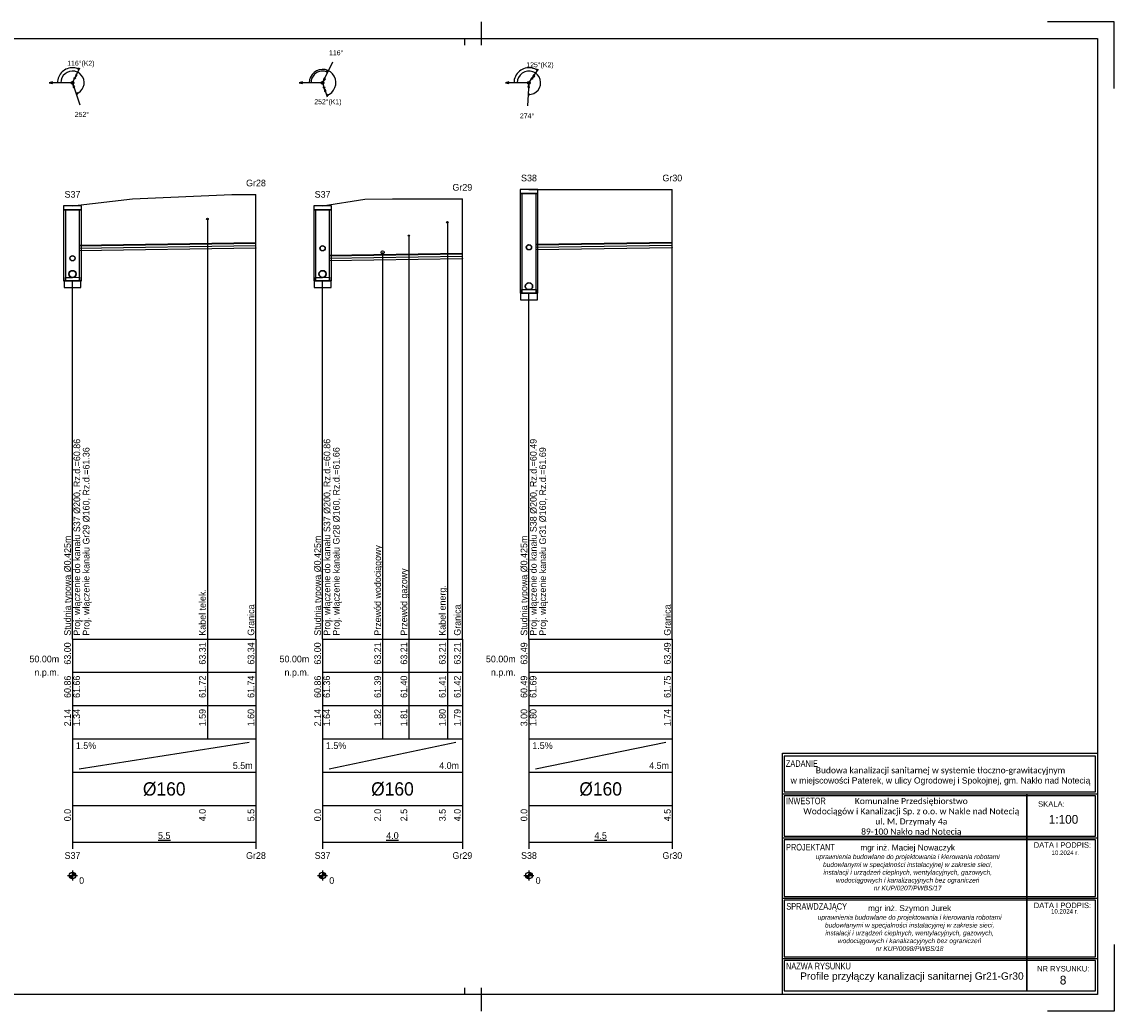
# Model space of a CAD drawing. Header units: metres. Extents: x 2733 to 3788, y -1659 to 878.
# Tile 6 of 23: x 3368 to 3696, y -1306 to -1009. Entities that reach past the tile are written whole.
import ezdxf
from ezdxf.enums import TextEntityAlignment as Align

# ---------------------------------------------------------------- set-up
doc = ezdxf.new("R2010")
doc.units = ezdxf.units.M
doc.header["$LTSCALE"] = 0.2
doc.layers.get('0').update_dxf_attribs({"color": 8, "linetype": 'CONTINUOUS'})
for name, color, linetype, lineweight in [('IS_tab', 254, 'CONTINUOUS', 18), ('M_Ramki do druku', 7, 'CONTINUOUS', 25), ('M_Ramki rysunków', 2, 'CONTINUOUS', 25)]:
    doc.layers.add(name, color=color, linetype=linetype, lineweight=lineweight)
for name, color, linetype in [('M_Ramki markery', 1, 'CONTINUOUS'), ('M_Ramki znaczniki', 6, 'CONTINUOUS'), ('SJ_14_Krawędzie', 7, 'CONTINUOUS'), ('SJ_15_Linie_tab', 7, 'CONTINUOUS'), ('SJ_16_Liczby', 7, 'CONTINUOUS'), ('SJ_19_Opis_Pz', 7, 'CONTINUOUS'), ('SJ_21_Opis_wl', 7, 'CONTINUOUS'), ('SJ_23_Opis_uzbr', 7, 'CONTINUOUS'), ('SJ_25_Linie_opi', 7, 'CONTINUOUS'), ('SJ_27_Wymiary', 7, 'CONTINUOUS'), ('SJ_2_Teren_istn', 3, 'CONTINUOUS'), ('SJ_5_Węzły', 7, 'CONTINUOUS'), ('SJ_8_KS_GRAWITA', 7, 'CONTINUOUS'), ('SJ_9_Uzbr__podz', 7, 'CONTINUOUS')]:
    doc.layers.add(name, color=color, linetype=linetype)
doc.styles.add('MCAD_TS', font='GENISO.SHX', dxfattribs={"width": 0.8, "oblique": 15})
doc.styles.add('OPISOWY', font='GOTHIC.TTF')
doc.styles.add('tab_0.75', font='txt', dxfattribs={"height": 0.75})
doc.styles.add('tab_0.90 0.7', font='txt', dxfattribs={"width": 0.7, "height": 0.9})
doc.styles.add('tab_1.00', font='arial.ttf', dxfattribs={"height": 1})
doc.styles.add('tab_1.20', font='txt', dxfattribs={"height": 1.2})

# ---------------------------------------------------------------- blocks, each defined once
blk = doc.blocks.new('Znacznik_narozny_v2')
at = {"layer": 'M_Ramki znaczniki'}
blk.add_lwpolyline([(0, -20), (0, 0), (20, 0)], dxfattribs=at)
blk = doc.blocks.new('*U146')
at = {"layer": 'M_Ramki do druku'}
for p, q in [((760, 297), (760, 292)), ((760, 5), (760, 0))]:
    blk.add_line(p, q, dxfattribs=at)
at = {"layer": 'M_Ramki markery'}
for p, q in [((755, 292), (755, 290)), ((760, 292), (760, 290)), ((755, 7), (755, 5)), ((760, 7), (760, 5))]:
    blk.add_line(p, q, dxfattribs=at)
at = {"layer": 'M_Ramki rysunków', "color": 0, "linetype": 'ByBlock', "lineweight": -2}
blk.add_lwpolyline([(15, 5), (15, 292), (945, 292), (945, 5)], close=True, dxfattribs=at)
at = {"layer": 'M_Ramki znaczniki', "xscale": -1}
blk.add_blockref('Znacznik_narozny_v2', (950, 297), dxfattribs=at)
at = {"layer": 'M_Ramki znaczniki', "rotation": 180}
blk.add_blockref('Znacznik_narozny_v2', (950, 0), dxfattribs=at)
at = {"layer": 'M_Ramki do druku', "style": 'MCAD_TS', "width": 0.8}
for tag, p in [('KOMENTARZ', (6.54, 30.57)), ('RYSUNEK', (10.28, 30.57)), ('DATA', (14.02, 30.57))]:
    blk.add_attdef(tag, p, '', height=2, rotation=90, dxfattribs=at)

msp = doc.modelspace()

# ---------------------------------------------------------------- linework, layer by layer
at = {"color": 7, "linetype": 'ByBlock'}
for p, q in [((3596.13, -1228.54), (3690.73, -1228.54)), ((3596.13, -1300.95), (3596.13, -1228.54)), ((3596.13, -1228.54), (3690.73, -1228.54)), ((3690.73, -1228.54), (3690.73, -1300.95)), ((3596.13, -1240.74), (3690.73, -1240.74)), ((3596.13, -1253.94), (3690.73, -1253.94)), ((3596.13, -1272.07), (3690.73, -1272.07)), ((3596.13, -1290.17), (3690.73, -1290.17)), ((3596.13, -1290.17), (3690.73, -1290.17)), ((3690.73, -1300.95), (3596.13, -1300.95))]:
    msp.add_line(p, q, dxfattribs=at)
for points in [[(3596.68, -1240.11), (3690.18, -1240.11), (3690.18, -1229.39), (3596.68, -1229.39)], [(3596.68, -1253.39), (3690.18, -1253.39), (3690.18, -1241.34), (3596.68, -1241.34)], [(3669.51, -1299.89), (3669.51, -1299.89), (3669.51, -1240.74), (3669.51, -1240.74)], [(3596.68, -1271.51), (3690.18, -1271.51), (3690.18, -1254.55), (3596.68, -1254.55)], [(3596.68, -1289.62), (3690.18, -1289.62), (3690.18, -1272.66), (3596.68, -1272.66)], [(3596.68, -1299.89), (3690.18, -1299.89), (3690.18, -1290.72), (3596.68, -1290.72)]]:
    msp.add_lwpolyline(points, close=True, dxfattribs=at)
at = {"layer": 'SJ_14_Krawędzie'}
for p, q in [((3385.19, -1076.89), (3438.13, -1076.09)), ((3522.2, -1076.59), (3563.11, -1075.98)), ((3460.25, -1079.89), (3500.08, -1079.29))]:
    msp.add_line(p, q, dxfattribs=at)
at = {"layer": 'SJ_15_Linie_tab'}
for p, q in [((3383.06, -1194.23), (3438.13, -1194.23)), ((3383.06, -1194.23), (3383.06, -1224.23)), ((3383.06, -1194.23), (3383.06, -1255.23)), ((3423.56, -1194.23), (3423.56, -1204.23)), ((3438.13, -1194.23), (3438.13, -1224.23)), ((3438.13, -1194.23), (3438.13, -1255.23)), ((3458.13, -1194.23), (3500.08, -1194.23)), ((3458.13, -1194.23), (3458.13, -1224.23)), ((3458.13, -1194.23), (3458.13, -1255.23)), ((3476.15, -1194.23), (3476.15, -1204.23)), ((3484.03, -1194.23), (3484.03, -1204.23)), ((3495.58, -1194.23), (3495.58, -1204.23)), ((3500.08, -1194.23), (3500.08, -1224.23)), ((3500.08, -1194.23), (3500.08, -1255.23)), ((3520.08, -1194.23), (3563.11, -1194.23)), ((3520.08, -1194.23), (3520.08, -1224.23)), ((3520.08, -1194.23), (3520.08, -1255.23)), ((3563.11, -1194.23), (3563.11, -1224.23)), ((3563.11, -1194.23), (3563.11, -1255.23)), ((3383.06, -1204.23), (3438.13, -1204.23)), ((3423.56, -1204.23), (3423.56, -1214.23)), ((3458.13, -1204.23), (3500.08, -1204.23)), ((3476.15, -1204.23), (3476.15, -1214.23)), ((3484.03, -1204.23), (3484.03, -1214.23)), ((3495.58, -1204.23), (3495.58, -1214.23)), ((3520.08, -1204.23), (3563.11, -1204.23)), ((3383.06, -1214.23), (3438.13, -1214.23)), ((3423.56, -1214.23), (3423.56, -1224.23)), ((3458.13, -1214.23), (3500.08, -1214.23)), ((3476.15, -1214.23), (3476.15, -1224.23)), ((3484.03, -1214.23), (3484.03, -1224.23)), ((3495.58, -1214.23), (3495.58, -1224.23)), ((3520.08, -1214.23), (3563.11, -1214.23)), ((3383.06, -1224.23), (3438.13, -1224.23)), ((3383.06, -1224.23), (3383.06, -1234.23)), ((3385.06, -1233.23), (3436.13, -1225.23)), ((3438.13, -1224.23), (3438.13, -1234.23)), ((3458.13, -1224.23), (3500.08, -1224.23)), ((3458.13, -1224.23), (3458.13, -1234.23)), ((3460.13, -1233.23), (3498.08, -1225.23)), ((3500.08, -1224.23), (3500.08, -1234.23)), ((3520.08, -1224.23), (3563.11, -1224.23)), ((3520.08, -1224.23), (3520.08, -1234.23)), ((3522.08, -1233.23), (3561.11, -1225.23)), ((3563.11, -1224.23), (3563.11, -1234.23)), ((3383.06, -1234.23), (3438.13, -1234.23)), ((3438.13, -1234.23), (3438.13, -1244.23)), ((3458.13, -1234.23), (3500.08, -1234.23)), ((3500.08, -1234.23), (3500.08, -1244.23)), ((3520.08, -1234.23), (3563.11, -1234.23)), ((3563.11, -1234.23), (3563.11, -1244.23)), ((3383.06, -1244.23), (3438.13, -1244.23)), ((3383.06, -1244.23), (3383.06, -1257.23)), ((3438.13, -1244.23), (3438.13, -1257.23)), ((3458.13, -1244.23), (3500.08, -1244.23)), ((3458.13, -1244.23), (3458.13, -1257.23)), ((3500.08, -1244.23), (3500.08, -1257.23)), ((3520.08, -1244.23), (3563.11, -1244.23)), ((3520.08, -1244.23), (3520.08, -1257.23)), ((3563.11, -1244.23), (3563.11, -1257.23)), ((3383.06, -1255.23), (3438.13, -1255.23)), ((3458.13, -1255.23), (3500.08, -1255.23)), ((3520.08, -1255.23), (3563.11, -1255.23))]:
    msp.add_line(p, q, dxfattribs=at)
for points in [[(3438.13, -1194.23), (3438.13, -1060.83)], [(3500.08, -1194.23), (3500.08, -1062.13)], [(3563.11, -1194.23), (3563.11, -1059.33)], [(3383.06, -1194.23), (3383.06, -1086.66)], [(3458.13, -1194.23), (3458.13, -1086.66)], [(3520.08, -1194.23), (3520.08, -1090.36)]]:
    msp.add_lwpolyline(points, dxfattribs=at)
at = {"layer": 'SJ_16_Liczby'}
for p, q in [((3381.56, -1265.23), (3384.56, -1265.23)), ((3382.06, -1265.3), (3384.06, -1265.16)), ((3382.07, -1265.37), (3384.05, -1265.09)), ((3382.08, -1265.44), (3384.04, -1265.02)), ((3382.1, -1265.5), (3384.02, -1264.95)), ((3382.12, -1265.57), (3384, -1264.89)), ((3382.15, -1265.63), (3383.97, -1264.82)), ((3382.18, -1265.7), (3383.94, -1264.76)), ((3382.21, -1265.76), (3383.91, -1264.7)), ((3382.25, -1265.82), (3383.87, -1264.64)), ((3382.3, -1265.87), (3383.83, -1264.58)), ((3382.34, -1265.92), (3383.78, -1264.53)), ((3382.39, -1265.97), (3383.73, -1264.48)), ((3382.45, -1266.02), (3383.68, -1264.44)), ((3382.5, -1266.06), (3383.62, -1264.4)), ((3382.56, -1266.09), (3383.56, -1264.36)), ((3382.62, -1266.13), (3383.5, -1264.33)), ((3382.69, -1266.15), (3383.44, -1264.3)), ((3382.75, -1266.18), (3383.37, -1264.28)), ((3382.82, -1266.2), (3383.3, -1264.26)), ((3382.89, -1266.21), (3383.23, -1264.24)), ((3382.96, -1266.22), (3383.17, -1264.23)), ((3383.03, -1266.23), (3383.1, -1264.23)), ((3383.06, -1263.73), (3383.06, -1266.73)), ((3456.63, -1265.23), (3459.63, -1265.23)), ((3457.13, -1265.3), (3459.12, -1265.16)), ((3457.14, -1265.37), (3459.12, -1265.09)), ((3457.15, -1265.44), (3459.11, -1265.02)), ((3457.17, -1265.5), (3459.09, -1264.95)), ((3457.19, -1265.57), (3459.07, -1264.89)), ((3457.21, -1265.63), (3459.04, -1264.82)), ((3457.24, -1265.7), (3459.01, -1264.76)), ((3457.28, -1265.76), (3458.98, -1264.7)), ((3457.32, -1265.82), (3458.94, -1264.64)), ((3457.36, -1265.87), (3458.89, -1264.58)), ((3457.41, -1265.92), (3458.85, -1264.53)), ((3457.46, -1265.97), (3458.8, -1264.48)), ((3457.51, -1266.02), (3458.74, -1264.44)), ((3457.57, -1266.06), (3458.69, -1264.4)), ((3457.63, -1266.09), (3458.63, -1264.36)), ((3457.69, -1266.13), (3458.57, -1264.33)), ((3457.75, -1266.15), (3458.5, -1264.3)), ((3457.82, -1266.18), (3458.44, -1264.28)), ((3457.89, -1266.2), (3458.37, -1264.26)), ((3457.95, -1266.21), (3458.3, -1264.24)), ((3458.02, -1266.22), (3458.23, -1264.23)), ((3458.09, -1266.23), (3458.16, -1264.23)), ((3458.13, -1263.73), (3458.13, -1266.73)), ((3518.58, -1265.23), (3521.58, -1265.23)), ((3519.08, -1265.3), (3521.08, -1265.16)), ((3519.09, -1265.37), (3521.07, -1265.09)), ((3519.1, -1265.44), (3521.06, -1265.02)), ((3519.12, -1265.5), (3521.04, -1264.95)), ((3519.14, -1265.57), (3521.02, -1264.89)), ((3519.16, -1265.63), (3520.99, -1264.82)), ((3519.19, -1265.7), (3520.96, -1264.76)), ((3519.23, -1265.76), (3520.93, -1264.7)), ((3519.27, -1265.82), (3520.89, -1264.64)), ((3519.31, -1265.87), (3520.84, -1264.58)), ((3519.36, -1265.92), (3520.8, -1264.53)), ((3519.41, -1265.97), (3520.75, -1264.48)), ((3519.46, -1266.02), (3520.69, -1264.44)), ((3519.52, -1266.06), (3520.64, -1264.4)), ((3519.58, -1266.09), (3520.58, -1264.36)), ((3519.64, -1266.13), (3520.52, -1264.33)), ((3519.7, -1266.15), (3520.45, -1264.3)), ((3519.77, -1266.18), (3520.39, -1264.28)), ((3519.84, -1266.2), (3520.32, -1264.26)), ((3519.9, -1266.21), (3520.25, -1264.24)), ((3519.97, -1266.22), (3520.18, -1264.23)), ((3520.04, -1266.23), (3520.11, -1264.23)), ((3520.08, -1263.73), (3520.08, -1266.73))]:
    msp.add_line(p, q, dxfattribs=at)
for centre in [(3383.06, -1265.23), (3458.13, -1265.23), (3520.08, -1265.23)]:
    msp.add_circle(centre, 1, dxfattribs=at)
at = {"layer": 'SJ_21_Opis_wl'}
for centre, radius in [((3458.13, -1076.92), 0.8), ((3458.13, -1076.92), 0.727), ((3520.08, -1076.63), 0.8), ((3520.08, -1076.63), 0.727), ((3383.06, -1079.92), 0.8), ((3383.06, -1079.92), 0.727), ((3383.06, -1084.65), 1.1), ((3383.06, -1084.65), 1), ((3458.13, -1084.65), 1.1), ((3458.13, -1084.65), 1), ((3520.08, -1088.35), 1.1), ((3520.08, -1088.35), 1)]:
    msp.add_circle(centre, radius, dxfattribs=at)
at = {"layer": 'SJ_25_Linie_opi'}
for p, q in [((3423.56, -1068.15), (3423.56, -1194.23)), ((3495.58, -1069.13), (3495.58, -1194.23)), ((3484.03, -1073.13), (3484.03, -1194.23)), ((3476.15, -1078.16), (3476.15, -1194.23))]:
    msp.add_line(p, q, dxfattribs=at)
at = {"layer": 'SJ_27_Wymiary'}
for p, q in [((3383.06, -1027.23), (3385.27, -1022.74)), ((3458.13, -1027.23), (3461.22, -1020.95)), ((3520.08, -1027.23), (3522.97, -1023.15)), ((3383.06, -1027.23), (3376.06, -1027.23)), ((3383.06, -1027.23), (3385.22, -1033.89)), ((3458.13, -1027.23), (3451.13, -1027.23)), ((3458.13, -1027.23), (3459.51, -1031.51)), ((3520.08, -1027.23), (3513.08, -1027.23)), ((3520.08, -1027.23), (3519.65, -1034.21))]:
    msp.add_line(p, q, dxfattribs=at)
for points in [[(3385.05, -1023.19), (3384.63, -1023.01), (3384.2, -1022.87), (3383.75, -1022.78), (3383.3, -1022.73), (3382.84, -1022.73), (3382.39, -1022.78), (3381.94, -1022.87), (3381.5, -1023.01), (3381.08, -1023.18), (3380.69, -1023.41), (3380.31, -1023.67), (3379.96, -1023.96), (3379.65, -1024.29), (3379.37, -1024.65), (3379.13, -1025.04), (3378.93, -1025.45), (3378.77, -1025.88), (3378.65, -1026.32), (3378.58, -1026.77), (3378.56, -1027.23)], [(3522.68, -1023.56), (3522.27, -1023.3), (3521.83, -1023.08), (3521.36, -1022.91), (3520.88, -1022.8), (3520.4, -1022.74), (3519.9, -1022.73), (3519.41, -1022.78), (3518.93, -1022.88), (3518.46, -1023.03), (3518.01, -1023.23), (3517.59, -1023.48), (3517.19, -1023.77), (3516.83, -1024.11), (3516.51, -1024.48), (3516.23, -1024.89), (3516, -1025.32), (3515.82, -1025.78), (3515.68, -1026.25), (3515.6, -1026.74), (3515.58, -1027.23)], [(3384.14, -1030.56), (3384.84, -1030.24), (3385.45, -1029.78), (3385.95, -1029.2), (3386.31, -1028.52), (3386.52, -1027.78), (3386.55, -1027.01), (3386.42, -1026.25), (3386.13, -1025.54), (3385.69, -1024.91), (3385.12, -1024.4), (3384.45, -1024.02), (3383.72, -1023.79), (3382.95, -1023.73), (3382.19, -1023.84), (3381.47, -1024.11), (3380.83, -1024.53), (3380.3, -1025.08), (3379.89, -1025.74), (3379.65, -1026.46), (3379.56, -1027.23)], [(3459.36, -1031.03), (3460.16, -1030.67), (3460.86, -1030.15), (3461.43, -1029.48), (3461.84, -1028.7), (3462.08, -1027.86), (3462.12, -1026.98), (3461.97, -1026.11), (3461.63, -1025.3), (3461.13, -1024.58), (3460.48, -1023.99), (3459.72, -1023.56), (3458.88, -1023.3), (3458, -1023.23), (3457.13, -1023.35), (3456.31, -1023.66), (3455.58, -1024.14), (3454.97, -1024.78), (3454.51, -1025.52), (3454.22, -1026.35), (3454.13, -1027.23)], [(3459.68, -1024.09), (3459.35, -1023.95), (3459.01, -1023.84), (3458.66, -1023.77), (3458.31, -1023.73), (3457.96, -1023.73), (3457.6, -1023.77), (3457.25, -1023.84), (3456.92, -1023.94), (3456.59, -1024.08), (3456.28, -1024.25), (3455.99, -1024.46), (3455.72, -1024.69), (3455.47, -1024.95), (3455.26, -1025.23), (3455.07, -1025.53), (3454.91, -1025.85), (3454.79, -1026.18), (3454.7, -1026.52), (3454.65, -1026.87), (3454.63, -1027.23)], [(3519.86, -1030.72), (3520.69, -1030.67), (3521.49, -1030.43), (3522.21, -1030), (3522.8, -1029.42), (3523.25, -1028.71), (3523.51, -1027.92), (3523.57, -1027.09), (3523.44, -1026.27), (3523.12, -1025.5), (3522.63, -1024.83), (3521.99, -1024.3), (3521.24, -1023.93), (3520.43, -1023.74), (3519.59, -1023.76), (3518.79, -1023.97), (3518.06, -1024.37), (3517.44, -1024.93), (3516.97, -1025.62), (3516.68, -1026.4), (3516.58, -1027.23)]]:
    msp.add_lwpolyline(points, dxfattribs=at)
for points in [[(3385.05, -1023.19), (3384.68, -1022.86), (3384.56, -1023.09)], [(3383.81, -1025.7), (3384.47, -1024.95), (3384.01, -1024.72)], [(3458.3, -1026.87), (3458.96, -1026.12), (3458.5, -1025.89)], [(3459.68, -1024.09), (3459.3, -1023.76), (3459.19, -1023.99)], [(3521.06, -1025.84), (3521.83, -1025.2), (3521.41, -1024.9)], [(3522.68, -1023.56), (3522.37, -1023.17), (3522.22, -1023.38)], [(3376.06, -1027.23), (3377.03, -1027.49), (3377.03, -1026.97)], [(3383.18, -1027.61), (3383.24, -1028.61), (3383.73, -1028.45)], [(3451.13, -1027.23), (3452.09, -1027.49), (3452.09, -1026.97)], [(3458.65, -1028.84), (3458.7, -1029.84), (3459.19, -1029.68)], [(3513.08, -1027.23), (3514.04, -1027.49), (3514.04, -1026.97)], [(3520.05, -1027.63), (3519.73, -1028.57), (3520.25, -1028.61)], [(3384.14, -1030.56), (3384.64, -1030.53), (3384.56, -1030.29)], [(3459.36, -1031.03), (3459.86, -1031.01), (3459.78, -1030.76)], [(3519.86, -1030.72), (3520.34, -1030.88), (3520.35, -1030.62)]]:
    msp.add_lwpolyline(points, close=True, dxfattribs=at)
for centre, radius in [((3383.73, -1025.88), 0.2), ((3520.95, -1026), 0.2), ((3383.06, -1027.23), 0.4), ((3458.13, -1027.23), 0.4), ((3458.59, -1028.65), 0.2), ((3520.08, -1027.23), 0.4)]:
    msp.add_circle(centre, radius, dxfattribs=at)
at = {"layer": 'SJ_2_Teren_istn'}
for points in [[(3383.06, -1064.23), (3401.08, -1062.13), (3430.84, -1060.83), (3438.13, -1060.83)], [(3458.13, -1064.23), (3470.81, -1062.23), (3479.08, -1062.13), (3500.08, -1062.13)], [(3520.08, -1059.33), (3563.11, -1059.33)]]:
    msp.add_lwpolyline(points, dxfattribs=at)
at = {"layer": 'SJ_5_Węzły'}
for points in [[(3517.42, -1060.53), (3522.73, -1060.53), (3522.73, -1059.33), (3517.42, -1059.33)], [(3517.42, -1090.36), (3522.73, -1090.36), (3522.73, -1060.53), (3517.42, -1060.53)], [(3517.95, -1090.36), (3522.2, -1090.36), (3522.2, -1060.53), (3517.95, -1060.53)], [(3380.4, -1065.43), (3385.72, -1065.43), (3385.72, -1064.23), (3380.4, -1064.23)], [(3380.4, -1086.66), (3385.72, -1086.66), (3385.72, -1065.43), (3380.4, -1065.43)], [(3380.94, -1086.66), (3385.19, -1086.66), (3385.19, -1065.43), (3380.94, -1065.43)], [(3455.47, -1065.43), (3460.78, -1065.43), (3460.78, -1064.23), (3455.47, -1064.23)], [(3455.47, -1086.66), (3460.78, -1086.66), (3460.78, -1065.43), (3455.47, -1065.43)], [(3456, -1086.66), (3460.25, -1086.66), (3460.25, -1065.43), (3456, -1065.43)], [(3380.51, -1088.66), (3385.61, -1088.66), (3385.61, -1086.66), (3380.51, -1086.66)], [(3383.06, -1086.66), (3380.94, -1086.66), (3380.94, -1085.65), (3383.06, -1085.65), (3385.19, -1085.61), (3385.19, -1086.66)], [(3455.58, -1088.66), (3460.68, -1088.66), (3460.68, -1086.66), (3455.58, -1086.66)], [(3458.13, -1086.66), (3456, -1086.66), (3456, -1085.65), (3458.13, -1085.65), (3460.25, -1085.61), (3460.25, -1086.66)], [(3517.53, -1092.36), (3522.63, -1092.36), (3522.63, -1090.36), (3517.53, -1090.36)], [(3520.08, -1090.36), (3517.95, -1090.36), (3517.95, -1089.35), (3520.08, -1089.35), (3522.2, -1089.32), (3522.2, -1090.36)]]:
    msp.add_lwpolyline(points, close=True, dxfattribs=at)
at = {"layer": 'SJ_8_KS_GRAWITA'}
for points in [[(3385.19, -1076.16), (3438.13, -1075.37), (3438.13, -1075.29), (3385.19, -1076.09)], [(3522.2, -1075.87), (3563.11, -1075.25), (3563.11, -1075.18), (3522.2, -1075.79)], [(3385.19, -1077.61), (3438.13, -1076.82), (3438.13, -1076.89), (3385.19, -1077.69)], [(3460.25, -1079.16), (3500.08, -1078.56), (3500.08, -1078.49), (3460.25, -1079.09)], [(3522.2, -1077.32), (3563.11, -1076.71), (3563.11, -1076.78), (3522.2, -1077.39)], [(3460.25, -1080.61), (3500.08, -1080.02), (3500.08, -1080.09), (3460.25, -1080.69)]]:
    msp.add_lwpolyline(points, close=True, dxfattribs=at)
at = {"layer": 'SJ_9_Uzbr__podz'}
for centre, radius in [((3423.56, -1068.15), 0.25), ((3495.58, -1069.13), 0.25), ((3484.03, -1073.13), 0.168), ((3484.03, -1073.13), 0.16), ((3476.15, -1078.16), 0.472), ((3476.15, -1078.16), 0.45)]:
    msp.add_circle(centre, radius, dxfattribs=at)

# ---------------------------------------------------------------- block references
at = {"layer": 'M_Ramki do druku'}
msp.add_blockref('*U146', (2745.73, -1305.95), dxfattribs=at)

# ---------------------------------------------------------------- texts
at = {"layer": 'IS_tab', "color": 7, "style": 'tab_0.90 0.7', "width": 0.7}
for s, p in [('ZADANIE', (3597.18, -1230.63)), ('INWESTOR', (3597.23, -1241.84)), ('PROJEKTANT', (3597.23, -1255.73)), ('SPRAWDZAJĄCY', (3597.32, -1273.51)), ('NAZWA RYSUNKU', (3597.23, -1291.42))]:
    msp.add_text(s, height=1.98, dxfattribs=at).set_placement(p, align=Align.TOP_LEFT)
at = {"layer": 'IS_tab', "color": 7, "style": 'tab_0.75'}
for s, p in [('SKALA:', (3672.91, -1242.94)), ('DATA I PODPIS:', (3671.58, -1255.25)), ('DATA I PODPIS:', (3671.59, -1273.36)), ('NR RYSUNKU:', (3672.6, -1292.39))]:
    msp.add_text(s, height=1.65, dxfattribs=at).set_placement(p, align=Align.TOP_LEFT)
at = {"layer": 'IS_tab', "color": 7, "style": 'tab_1.20'}
for s, height, p in [('1:100', 2.64, (3680.54, -1248.37)), ('10.2024 r.', 1.32, (3681.07, -1258.39)), ('10.2024 r.', 1.32, (3680.89, -1275.98)), ('8', 2.64, (3680.41, -1296.63))]:
    msp.add_text(s, height=height, dxfattribs=at).set_placement(p, align=Align.MIDDLE_CENTER)
at = {"layer": 'IS_tab', "color": 7, "char_height": 1.8334, "width": 149.5985, "attachment_point": 5, "line_spacing_factor": 1.2, "style": 'tab_1.00'}
for s, insert in [('\\pxsm1,qc;{\\fCalibri|b0|i0|c238|p39;Budowa kanalizacji sanitarnej w systemie tłoczno-grawitacyjnym\\P}w miejscowości Paterek, w ulicy Ogrodowej i Spokojnej, gm. Nakło nad Notecią', (3643.6, -1235.44)), ('\\pxsm1,qc;{\\fCalibri|b0|i0|c238|p39;Komunalne Przedsiębiorstwo \\PWodociągów i Kanalizacji Sp. z o.o. w Nakle nad Notecią\\Pul. M. Drzymały 4a\\P89-100 Nakło nad Notecią}', (3634.84, -1247.69))]:
    msp.add_mtext(s, dxfattribs=dict(at, insert=insert))
at = {"layer": 'IS_tab', "color": 7, "attachment_point": 5, "style": 'tab_1.00'}
for s, insert, char_height, width in [('mgr inż. Maciej Nowaczyk\\P{\\fArial|b0|i1|c238|p34;\\H0.8x;uprawnienia budowlane do projektowania i kierowania robotami budowlanymi w specjalności instalacyjnej w zakresie sieci,\\Pinstalacji i urządzeń cieplnych, wentylacyjnych, gazowych,\\Pwodociągowych i kanalizacyjnych bez ograniczeń\\Pnr KUP/0207/PWBS/17}', (3633.76, -1262.83), 1.75998, 63.7387), ('mgr inż. Szymon Jurek\\P{\\fArial|b0|i1|c238|p34;\\H0.8x;uprawnienia budowlane do projektowania i kierowania robotami budowlanymi w specjalności instalacyjnej w zakresie sieci,\\Pinstalacji i urządzeń cieplnych, wentylacyjnych, gazowych,\\Pwodociągowych i kanalizacyjnych bez ograniczeń\\Pnr KUP/0098/PWBS/18}', (3634.34, -1281.02), 1.75998, 63.7387), ('{\\fArial|b0|i0|c238|p0;Profile przyłączy kanalizacji sanitarnej Gr21-Gr30}', (3635.01, -1295.74), 2.2, 149.5985)]:
    msp.add_mtext(s, dxfattribs=dict(at, insert=insert, char_height=char_height, width=width))
at = {"layer": 'SJ_15_Linie_tab', "style": 'OPISOWY'}
for s, p in [('50.00m', (3379.06, -1201.23)), ('50.00m', (3454.13, -1201.23)), ('50.00m', (3516.08, -1201.23)), ('n.p.m.', (3379.06, -1205.23)), ('n.p.m.', (3454.13, -1205.23)), ('n.p.m.', (3516.08, -1205.23))]:
    msp.add_text(s, height=2, dxfattribs=at).set_placement(p, align=Align.RIGHT)
at = {"layer": 'SJ_16_Liczby', "style": 'OPISOWY'}
for s, height, p in [('116%%D', 1.5, (3462.2, -1018.98)), ('116%%D(K2)', 1.5, (3385.58, -1022.12)), ('125%%D(K2)', 1.5, (3523.38, -1022.58)), ('252%%D(K1)', 1.5, (3459.73, -1033.67)), ('252%%D', 1.5, (3385.89, -1037.48)), ('274%%D', 1.5, (3519.51, -1037.91)), ('S38', 2, (3520.08, -1056.83)), ('Gr30', 2, (3563.11, -1056.83)), ('Gr28', 2, (3438.13, -1058.33)), ('Gr29', 2, (3500.08, -1059.63)), ('S37', 2, (3383.06, -1061.73)), ('S37', 2, (3458.13, -1061.73)), ('%%u5.5', 2, (3410.59, -1254.23)), ('%%u4.0', 2, (3479.1, -1254.23)), ('%%u4.5', 2, (3541.59, -1254.23)), ('S37', 2, (3383.06, -1260.23)), ('Gr28', 2, (3438.13, -1260.23)), ('S37', 2, (3458.13, -1260.23)), ('Gr29', 2, (3500.08, -1260.23)), ('S38', 2, (3520.08, -1260.23)), ('Gr30', 2, (3563.11, -1260.23))]:
    msp.add_text(s, height=height, dxfattribs=at).set_placement(p, align=Align.CENTER)
for s, p in [('63.00', (3382.56, -1195.23)), ('63.31', (3423.06, -1195.23)), ('63.34', (3437.63, -1195.23)), ('63.00', (3457.63, -1195.23)), ('63.21', (3475.65, -1195.23)), ('63.21', (3483.53, -1195.23)), ('63.21', (3495.08, -1195.23)), ('63.21', (3499.58, -1195.23)), ('63.49', (3519.58, -1195.23)), ('63.49', (3562.61, -1195.23)), ('60.86', (3382.56, -1205.23)), ('61.66', (3385.31, -1205.23)), ('61.72', (3423.06, -1205.23)), ('61.74', (3437.63, -1205.23)), ('60.86', (3457.63, -1205.23)), ('61.36', (3460.38, -1205.23)), ('61.39', (3475.65, -1205.23)), ('61.40', (3483.53, -1205.23)), ('61.41', (3495.08, -1205.23)), ('61.42', (3499.58, -1205.23)), ('60.49', (3519.58, -1205.23)), ('61.69', (3522.33, -1205.23)), ('61.75', (3562.61, -1205.23)), ('2.14', (3382.56, -1215.23)), ('1.34', (3385.31, -1215.23)), ('1.59', (3423.06, -1215.23)), ('1.60', (3437.63, -1215.23)), ('2.14', (3457.63, -1215.23)), ('1.64', (3460.38, -1215.23)), ('1.82', (3475.65, -1215.23)), ('1.81', (3483.53, -1215.23)), ('1.80', (3495.08, -1215.23)), ('1.79', (3499.58, -1215.23)), ('3.00', (3519.58, -1215.23)), ('1.80', (3522.33, -1215.23)), ('1.74', (3562.61, -1215.23)), ('0.0', (3382.56, -1245.23)), ('4.0', (3423.06, -1245.23)), ('5.5', (3437.63, -1245.23)), ('0.0', (3457.63, -1245.23)), ('2.0', (3475.65, -1245.23)), ('2.5', (3483.53, -1245.23)), ('3.5', (3495.08, -1245.23)), ('4.0', (3499.58, -1245.23)), ('0.0', (3519.58, -1245.23)), ('4.5', (3562.61, -1245.23))]:
    msp.add_text(s, height=2, rotation=90, dxfattribs=at).set_placement(p, align=Align.RIGHT)
for s, p in [('1.5%', (3384.06, -1227.23)), ('1.5%', (3459.13, -1227.23)), ('1.5%', (3521.08, -1227.23)), ('0', (3385.06, -1267.73)), ('0', (3460.13, -1267.73)), ('0', (3522.08, -1267.73))]:
    msp.add_text(s, height=2, dxfattribs=at).set_placement(p)
for s, p in [('5.5m', (3437.13, -1233.23)), ('4.0m', (3499.08, -1233.23)), ('4.5m', (3562.11, -1233.23))]:
    msp.add_text(s, height=2, dxfattribs=at).set_placement(p, align=Align.RIGHT)
at = {"layer": 'SJ_16_Liczby', "style": 'OPISOWY', "width": 0.9082}
for p, p2 in [((3404.19, -1241.23), (3416.99, -1241.23)), ((3472.7, -1241.23), (3485.5, -1241.23)), ((3535.19, -1241.23), (3547.99, -1241.23))]:
    msp.add_text('%%C160', height=4, dxfattribs=at).set_placement(p, p2, align=Align.FIT)
at = {"layer": 'SJ_19_Opis_Pz', "style": 'OPISOWY'}
for s, p in [('Studnia typowa %%C0.425m', (3382.56, -1193.23)), ('Studnia typowa %%C0.425m', (3457.63, -1193.23)), ('Studnia typowa %%C0.425m', (3519.58, -1193.23)), ('Granica', (3437.63, -1193.23)), ('Granica', (3499.58, -1193.23)), ('Granica', (3562.61, -1193.23))]:
    msp.add_text(s, height=2, rotation=90, dxfattribs=at).set_placement(p)
at = {"layer": 'SJ_21_Opis_wl', "style": 'OPISOWY'}
for s, p in [('Proj. włączenie do kanału S37 %%C200, Rz.d.=60.86', (3385.36, -1193.23)), ('Proj. włączenie do kanału S37 %%C200, Rz.d.=60.86', (3460.43, -1193.23)), ('Proj. włączenie do kanału S38 %%C200, Rz.d.=60.49', (3522.38, -1193.23)), ('Proj. włączenie kanału Gr29 %%C160, Rz.d.=61.36', (3388.16, -1193.23)), ('Proj. włączenie kanału Gr28 %%C160, Rz.d.=61.66', (3463.23, -1193.23)), ('Proj. włączenie kanału Gr31 %%C160, Rz.d.=61.69', (3525.18, -1193.23))]:
    msp.add_text(s, height=2, rotation=90, dxfattribs=at).set_placement(p)
at = {"layer": 'SJ_23_Opis_uzbr', "style": 'OPISOWY'}
for s, p in [('Przewód wodociągowy', (3475.65, -1193.23)), ('Przewód gazowy', (3483.53, -1193.23)), ('Kabel telek.', (3423.06, -1193.23)), ('Kabel energ.', (3495.08, -1193.23))]:
    msp.add_text(s, height=2, rotation=90, dxfattribs=at).set_placement(p)

doc.saveas('drawing.dxf')
